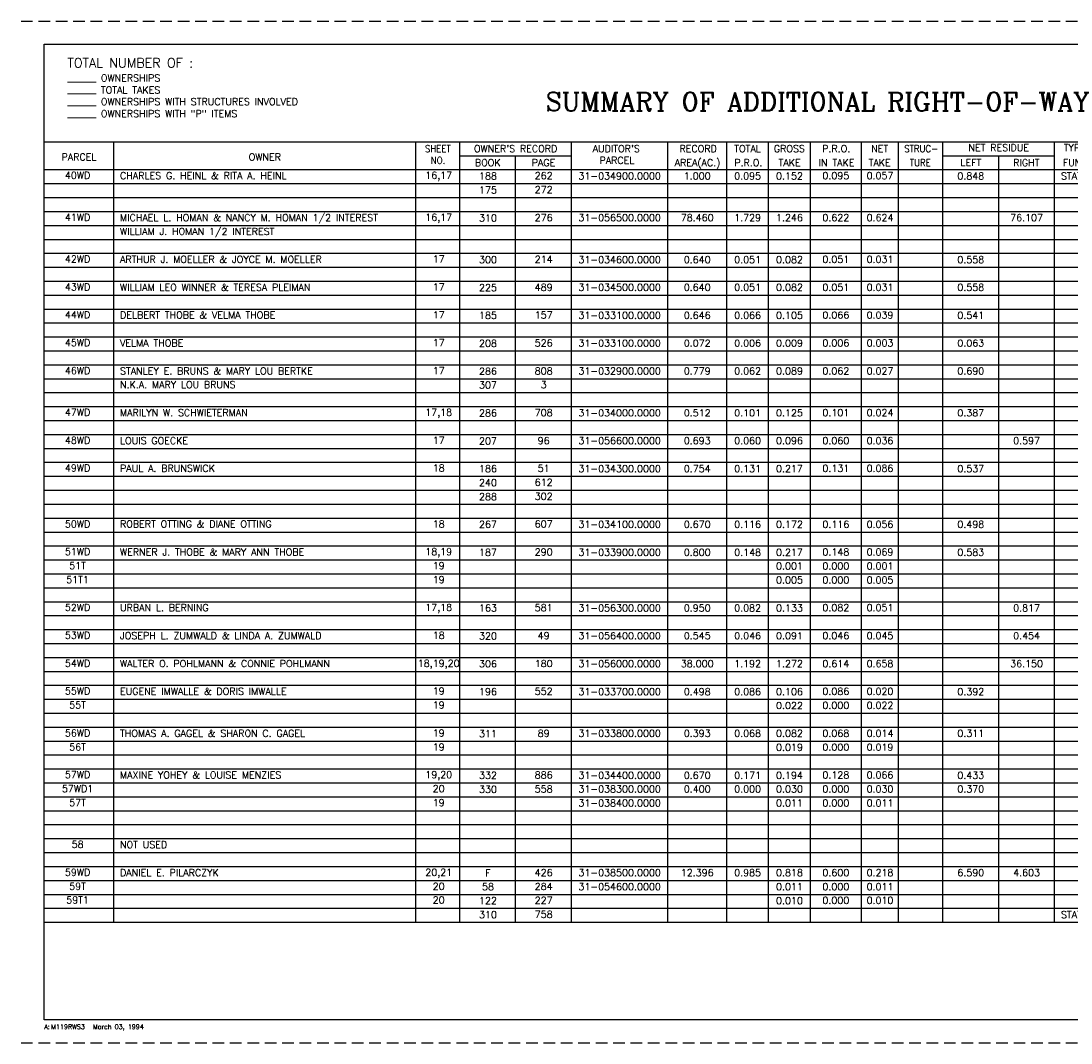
# Model space of a CAD drawing. Extents: x 0 to 34.5, y 0 to 22.
# Tile 1 of 2: x 0 to 22.6, y 0 to 22. Entities that reach past the tile are written whole.
import ezdxf
from ezdxf.enums import TextEntityAlignment as Align

# ---------------------------------------------------------------- set-up
doc = ezdxf.new("R2010")
doc.units = 0
doc.header["$LTSCALE"] = 0.5
doc.linetypes.add('DASHED', pattern=[0.75, 0.5, -0.25])
doc.layers.get('0').update_dxf_attribs({"linetype": 'CONTINUOUS'})
doc.layers.add('BORDER', color=4, linetype='CONTINUOUS')
doc.styles.add('COM8', font='ROMANS', dxfattribs={"width": 0.8})
doc.styles.add('COM9', font='ROMANS', dxfattribs={"width": 0.9})
doc.styles.add('COMPLEX', font='ROMANC')
doc.styles.get("Standard").update_dxf_attribs({"font": 'ROMANS'})

# ---------------------------------------------------------------- blocks, each defined once
blk = doc.blocks.new('DRAWNAME')
blk.add_text('A:', height=0.1).set_placement((0, 0))
for tag, p in [('DRAWNAME', (0.15, 0)), ('DRAWDATE', (1.05, 0))]:
    blk.add_attdef(tag, p, '', height=0.1)
blk = doc.blocks.new('SUM')
at = {"layer": 'BORDER'}
for p, q in [((1.5, -18.9), (1.5, -2.1)), ((8, -18.9), (8, -2.1)), ((8.95, -18.9), (8.95, -2.1)), ((11.35, -18.9), (11.35, -2.1)), ((13.426, -18.9), (13.426, -2.1)), ((14.696, -18.9), (14.696, -2.1)), ((15.596, -18.9), (15.596, -2.1)), ((16.496, -18.9), (16.496, -2.1)), ((17.596, -18.9), (17.596, -2.1)), ((18.396, -18.9), (18.396, -2.1)), ((19.346, -18.9), (19.346, -2.1)), ((21.753, -18.9), (21.753, -2.1)), ((22.603, -18.9), (22.603, -2.1)), ((31.401, -18.9), (31.401, -2.1)), ((8.95, -2.4), (11.35, -2.4)), ((10.15, -18.9), (10.15, -2.4)), ((19.353, -2.4), (21.753, -2.4)), ((20.553, -18.9), (20.553, -2.4)), ((31.401, -2.4), (33.5, -2.4)), ((32.501, -18.9), (32.501, -2.4))]:
    blk.add_line(p, q, dxfattribs=at)
at = {"layer": 'BORDER', "style": 'COM9', "width": 0.9}
for s, p in [('SHEET', (8.475, -2.323)), ('STRUC-', (18.882, -2.324))]:
    blk.add_text(s, height=0.15, dxfattribs=at).set_placement(p, align=Align.CENTER)
at = {"layer": 'BORDER'}
for s, p in [("OWNER'S RECORD", (10.15, -2.325)), ('RECORD', (14.081, -2.325)), ('TOTAL', (15.144, -2.325)), ('GROSS', (16.044, -2.325)), ('P.R.O.', (17.053, -2.325)), ('NET', (17.989, -2.325)), ('NET RESIDUE', (20.553, -2.3)), ('TYPE', (22.191, -2.3)), ('AS ACQUIRED', (32.454, -2.321)), ('PARCEL', (0.75, -2.5)), ('OWNER', (4.75, -2.5)), ('BOOK', (9.55, -2.625)), ('PAGE', (10.75, -2.625)), ('AREA(AC.)', (14.067, -2.625)), ('P.R.O.', (15.161, -2.625)), ('TAKE', (16.05, -2.625)), ('IN TAKE', (17.061, -2.625)), ('TAKE', (17.989, -2.625)), ('LEFT', (19.953, -2.621)), ('RIGHT', (21.147, -2.624)), ('FUND', (22.2, -2.624)), ('REMARKS & PERSONALTY', (27.063, -2.5)), ('BOOK', (31.955, -2.638)), ('PAGE', (32.999, -2.638))]:
    blk.add_text(s, height=0.15, dxfattribs=at).set_placement(p, align=Align.CENTER)
for s, p in [("AUDITOR'S ", (11.809, -2.324)), ('PARCEL', (11.956, -2.574))]:
    blk.add_text(s, height=0.15, dxfattribs=at).set_placement(p)
at = {"layer": 'BORDER', "style": 'COM9', "width": 0.9}
for s, p in [(' NO.', (8.231, -2.573)), ('TURE', (18.638, -2.625))]:
    blk.add_text(s, height=0.15, dxfattribs=at).set_placement(p)
blk = doc.blocks.new('PARCELM')
for tag, p in [('PAR', (0.718, 0.1)), ('SHN', (8.494, 0.1)), ('ORB', (9.554, 0.087)), ('ORP', (10.755, 0.094)), ('AP', (12.39, 0.09)), ('RECA', (14.061, 0.09)), ('TOPRO', (15.146, 0.09)), ('GRST', (16.046, 0.09)), ('PROTK', (17.046, 0.093)), ('NTTK', (17.996, 0.093)), ('STR', (18.871, 0.09)), ('NRL', (19.95, 0.09)), ('NRR', (21.153, 0.09)), ('TPF', (22.178, 0.09)), ('AAB', (31.951, 0.09)), ('AAP', (33.001, 0.09))]:
    blk.add_attdef(tag, text='', height=0.15).set_placement(p, align=Align.CENTER)
for tag, p in [('OWN', (1.632, 0.094)), ('REM', (22.714, 0.091))]:
    blk.add_attdef(tag, p, '', height=0.15)

msp = doc.modelspace()

# ---------------------------------------------------------------- linework, layer by layer
at = {"layer": 'BORDER', "linetype": 'DASHED'}
for p, q in [((0, 22), (34.5, 22)), ((0, 0), (34.5, 0))]:
    msp.add_line(p, q, dxfattribs=at)
at = {"layer": 'BORDER'}
for p, q in [((0.5, 21.5), (34, 21.5)), ((0.5, 0.5), (0.5, 21.5)), ((0.5, 19.4), (34, 19.4)), ((0.5, 18.8), (34, 18.8)), ((0.5, 18.5), (34, 18.5)), ((0.5, 18.2), (34, 18.2)), ((0.5, 17.9), (34, 17.9)), ((0.5, 17.6), (34, 17.6)), ((0.5, 17.3), (34, 17.3)), ((0.5, 17), (34, 17)), ((0.5, 16.7), (34, 16.7)), ((0.5, 16.4), (34, 16.4)), ((0.5, 16.1), (34, 16.1)), ((0.5, 15.8), (34, 15.8)), ((0.5, 15.5), (34, 15.5)), ((0.5, 15.2), (34, 15.2)), ((0.5, 14.9), (34, 14.9)), ((0.5, 14.6), (34, 14.6)), ((0.5, 14.3), (34, 14.3)), ((0.5, 14), (34, 14)), ((0.5, 13.7), (34, 13.7)), ((0.5, 13.4), (34, 13.4)), ((0.5, 13.1), (34, 13.1)), ((0.5, 12.8), (34, 12.8)), ((0.5, 12.5), (34, 12.5)), ((0.5, 12.2), (34, 12.2)), ((0.5, 11.9), (34, 11.9)), ((0.5, 11.6), (34, 11.6)), ((0.5, 11.3), (34, 11.3)), ((0.5, 11), (34, 11)), ((0.5, 10.7), (34, 10.7)), ((0.5, 10.4), (34, 10.4)), ((0.5, 10.1), (34, 10.1)), ((0.5, 9.8), (34, 9.8)), ((0.5, 9.5), (34, 9.5)), ((0.5, 9.2), (34, 9.2)), ((0.5, 8.9), (34, 8.9)), ((0.5, 8.6), (34, 8.6)), ((0.5, 8.3), (34, 8.3)), ((0.5, 8), (34, 8)), ((0.5, 7.7), (34, 7.7)), ((0.5, 7.4), (34, 7.4)), ((0.5, 7.1), (34, 7.1)), ((0.5, 6.8), (34, 6.8)), ((0.5, 6.5), (34, 6.5)), ((0.5, 6.2), (34, 6.2)), ((0.5, 5.9), (34, 5.9)), ((0.5, 5.6), (34, 5.6)), ((0.5, 5.3), (34, 5.3)), ((0.5, 5), (34, 5)), ((0.5, 4.7), (34, 4.7)), ((0.5, 4.4), (34, 4.4)), ((0.5, 4.1), (34, 4.1)), ((0.5, 3.8), (34, 3.8)), ((0.5, 3.5), (34, 3.5)), ((0.5, 3.2), (34, 3.2)), ((0.5, 2.9), (34, 2.9)), ((0.5, 2.6), (34, 2.6)), ((34, 0.5), (0.5, 0.5))]:
    msp.add_line(p, q, dxfattribs=at)

# ---------------------------------------------------------------- block references
msp.add_blockref('SUM', (0.5, 21.5))
for name, p, values in [('PARCELM', (0.5, 18.5), {'PAR': '40WD', 'OWN': 'CHARLES G. HEINL & RITA A. HEINL', 'SHN': '16,17', 'ORB': '188', 'ORP': '262', 'AP': '31-034900.0000', 'RECA': '1.000', 'TOPRO': '0.095', 'GRST': '0.152', 'PROTK': '0.095', 'NTTK': '0.057', 'NRL': '0.848', 'TPF': 'STATE'}), ('PARCELM', (0.5, 18.2), {'ORB': '175', 'ORP': '272'}), ('PARCELM', (0.5, 17.3), {'OWN': 'WILLIAM J. HOMAN 1/2 INTEREST'}), ('PARCELM', (0.5, 16.7), {'PAR': '42WD', 'OWN': 'ARTHUR J. MOELLER & JOYCE M. MOELLER', 'SHN': '17', 'ORB': '300', 'ORP': '214', 'AP': '31-034600.0000', 'RECA': '0.640', 'TOPRO': '0.051', 'GRST': '0.082', 'PROTK': '0.051', 'NTTK': '0.031', 'NRL': '0.558'}), ('PARCELM', (0.5, 16.1), {'PAR': '43WD', 'OWN': 'WILLIAM LEO WINNER & TERESA PLEIMAN', 'SHN': '17', 'ORB': '225', 'ORP': '489', 'AP': '31-034500.0000', 'RECA': '0.640', 'TOPRO': '0.051', 'GRST': '0.082', 'PROTK': '0.051', 'NTTK': '0.031', 'NRL': '0.558'}), ('PARCELM', (0.5, 15.5), {'PAR': '44WD', 'OWN': 'DELBERT THOBE & VELMA THOBE', 'SHN': '17', 'ORB': '185', 'ORP': '157', 'AP': '31-033100.0000', 'RECA': '0.646', 'TOPRO': '0.066', 'GRST': '0.105', 'PROTK': '0.066', 'NTTK': '0.039', 'NRL': '0.541'}), ('PARCELM', (0.5, 14.9), {'PAR': '45WD', 'OWN': 'VELMA THOBE', 'SHN': '17', 'ORB': '208', 'ORP': '526', 'AP': '31-033100.0000', 'RECA': '0.072', 'TOPRO': '0.006', 'GRST': '0.009', 'PROTK': '0.006', 'NTTK': '0.003', 'NRL': '0.063'}), ('PARCELM', (0.5, 14.3), {'PAR': '46WD', 'OWN': 'STANLEY E. BRUNS & MARY LOU BERTKE', 'SHN': '17', 'ORB': '286', 'ORP': '808', 'AP': '31-032900.0000', 'RECA': '0.779', 'TOPRO': '0.062', 'GRST': '0.089', 'PROTK': '0.062', 'NTTK': '0.027', 'NRL': '0.690'}), ('PARCELM', (0.5, 14), {'OWN': 'N.K.A. MARY LOU BRUNS', 'ORB': '307', 'ORP': '3'}), ('PARCELM', (0.5, 13.4), {'PAR': '47WD', 'OWN': 'MARILYN W. SCHWIETERMAN', 'SHN': '17,18', 'ORB': '286', 'ORP': '708', 'AP': '31-034000.0000', 'RECA': '0.512', 'TOPRO': '0.101', 'GRST': '0.125', 'PROTK': '0.101', 'NTTK': '0.024', 'NRL': '0.387'}), ('PARCELM', (0.5, 12.8), {'PAR': '48WD', 'OWN': 'LOUIS GOECKE', 'SHN': '17', 'ORB': '207', 'ORP': '96', 'AP': '31-056600.0000', 'RECA': '0.693', 'TOPRO': '0.060', 'GRST': '0.096', 'PROTK': '0.060', 'NTTK': '0.036', 'NRR': '0.597'}), ('PARCELM', (0.5, 12.2), {'PAR': '49WD', 'OWN': 'PAUL A. BRUNSWICK', 'SHN': '18', 'ORB': '186', 'ORP': '51', 'AP': '31-034300.0000', 'RECA': '0.754', 'TOPRO': '0.131', 'GRST': '0.217', 'PROTK': '0.131', 'NTTK': '0.086', 'NRL': '0.537'}), ('PARCELM', (0.5, 11.9), {'ORB': '240', 'ORP': '612'}), ('PARCELM', (0.5, 11.6), {'ORB': '288', 'ORP': '302'}), ('PARCELM', (0.5, 11), {'PAR': '50WD', 'OWN': 'ROBERT OTTING & DIANE OTTING', 'SHN': '18', 'ORB': '267', 'ORP': '607', 'AP': '31-034100.0000', 'RECA': '0.670', 'TOPRO': '0.116', 'GRST': '0.172', 'PROTK': '0.116', 'NTTK': '0.056', 'NRL': '0.498'}), ('PARCELM', (0.5, 10.4), {'PAR': '51WD', 'OWN': 'WERNER J. THOBE & MARY ANN THOBE', 'SHN': '18,19', 'ORB': '187', 'ORP': '290', 'AP': '31-033900.0000', 'RECA': '0.800', 'TOPRO': '0.148', 'GRST': '0.217', 'PROTK': '0.148', 'NTTK': '0.069', 'NRL': '0.583'}), ('PARCELM', (0.5, 10.1), {'PAR': '51T', 'SHN': '19', 'GRST': '0.001', 'PROTK': '0.000', 'NTTK': '0.001', 'REM': 'CONSTRUCT PIPE, GRADE & SEED.                         12 MONTHS'}), ('PARCELM', (0.5, 9.8), {'PAR': '51T1', 'SHN': '19', 'GRST': '0.005', 'PROTK': '0.000', 'NTTK': '0.005', 'REM': 'GRADE & SEED.                                         12 MONTHS                            '}), ('PARCELM', (0.5, 9.2), {'PAR': '52WD', 'OWN': 'URBAN L. BERNING', 'SHN': '17,18', 'ORB': '163', 'ORP': '581', 'AP': '31-056300.0000', 'RECA': '0.950', 'TOPRO': '0.082', 'GRST': '0.133', 'PROTK': '0.082', 'NTTK': '0.051', 'NRR': '0.817'}), ('PARCELM', (0.5, 8.6), {'PAR': '53WD', 'OWN': 'JOSEPH L. ZUMWALD & LINDA A. ZUMWALD', 'SHN': '18', 'ORB': '320', 'ORP': '49', 'AP': '31-056400.0000', 'RECA': '0.545', 'TOPRO': '0.046', 'GRST': '0.091', 'PROTK': '0.046', 'NTTK': '0.045', 'NRR': '0.454'}), ('PARCELM', (0.5, 8), {'PAR': '54WD', 'OWN': 'WALTER O. POHLMANN & CONNIE POHLMANN', 'SHN': '18,19,20', 'ORB': '306', 'ORP': '180', 'AP': '31-056000.0000', 'RECA': '38.000', 'TOPRO': '1.192', 'GRST': '1.272', 'PROTK': '0.614', 'NTTK': '0.658', 'NRR': '36.150'}), ('PARCELM', (0.5, 7.4), {'PAR': '55WD', 'OWN': 'EUGENE IMWALLE & DORIS IMWALLE', 'SHN': '19', 'ORB': '196', 'ORP': '552', 'AP': '31-033700.0000', 'RECA': '0.498', 'TOPRO': '0.086', 'GRST': '0.106', 'PROTK': '0.086', 'NTTK': '0.020', 'NRL': '0.392'}), ('PARCELM', (0.5, 7.1), {'PAR': '55T', 'SHN': '19', 'GRST': '0.022', 'PROTK': '0.000', 'NTTK': '0.022', 'REM': 'CONSTRUCT DRIVE, GRADE & SEED.                        12 MONTHS'}), ('PARCELM', (0.5, 6.5), {'PAR': '56WD', 'OWN': 'THOMAS A. GAGEL & SHARON C. GAGEL', 'SHN': '19', 'ORB': '311', 'ORP': '89', 'AP': '31-033800.0000', 'RECA': '0.393', 'TOPRO': '0.068', 'GRST': '0.082', 'PROTK': '0.068', 'NTTK': '0.014', 'NRL': '0.311'}), ('PARCELM', (0.5, 6.2), {'PAR': '56T', 'SHN': '19', 'GRST': '0.019', 'PROTK': '0.000', 'NTTK': '0.019', 'REM': 'CONSTRUCT DRIVE, WALK, GRADE & SEED.                  12 MONTHS'}), ('PARCELM', (0.5, 5), {'PAR': '57T', 'SHN': '19', 'AP': '31-038400.0000', 'GRST': '0.011', 'PROTK': '0.000', 'NTTK': '0.011', 'REM': 'GRADE & SEED.                                         12 MONTHS'}), ('PARCELM', (0.5, 4.1), {'PAR': '58', 'OWN': 'NOT USED'}), ('PARCELM', (0.5, 3.5), {'PAR': '59WD', 'OWN': 'DANIEL E. PILARCZYK', 'SHN': '20,21', 'ORB': 'F', 'ORP': '426', 'AP': '31-038500.0000', 'RECA': '12.396', 'TOPRO': '0.985', 'GRST': '0.818', 'PROTK': '0.600', 'NTTK': '0.218', 'NRL': '6.590', 'NRR': '4.603'}), ('PARCELM', (0.5, 3.2), {'PAR': '59T', 'SHN': '20', 'ORB': '58', 'ORP': '284', 'AP': '31-054600.0000', 'GRST': '0.011', 'PROTK': '0.000', 'NTTK': '0.011', 'REM': 'CONSTRUCT DRIVE, GRADE & SEED.                        12 MONTHS'}), ('PARCELM', (0.5, 2.9), {'PAR': '59T1', 'SHN': '20', 'ORB': '122', 'ORP': '227', 'GRST': '0.010', 'PROTK': '0.000', 'NTTK': '0.010', 'REM': 'CONSTRUCT WALK, GRADE & SEED.                        12 MONTHS'}), ('PARCELM', (0.5, 2.6), {'ORB': '310', 'ORP': '758', 'TPF': 'STATE'}), ('DRAWNAME', (0.5, 0.3), {'DRAWNAME': 'M119RWS3', 'DRAWDATE': 'March 03, 1994'})]:
    msp.add_blockref(name, p).add_auto_attribs(values)
ref = msp.add_blockref('PARCELM', (0.5, 17.6))
ref.add_attrib('PAR', '41WD', dxfattribs={"height": 0.15}).set_placement((1.218, 17.7), align=Align.CENTER)
ref.add_attrib('OWN', 'MICHAEL L. HOMAN & NANCY M. HOMAN 1/2 INTEREST', (2.132, 17.694), dxfattribs={"height": 0.15})
ref.add_attrib('SHN', '16,17', dxfattribs={"height": 0.15}).set_placement((8.994, 17.7), align=Align.CENTER)
ref.add_attrib('ORB', '310', dxfattribs={"height": 0.15}).set_placement((10.054, 17.687), align=Align.CENTER)
ref.add_attrib('ORP', '276', dxfattribs={"height": 0.15}).set_placement((11.255, 17.694), align=Align.CENTER)
ref.add_attrib('AP', '31-056500.0000', dxfattribs={"height": 0.15}).set_placement((12.89, 17.69), align=Align.CENTER)
ref.add_attrib('RECA', '78.460', dxfattribs={"height": 0.15}).set_placement((14.561, 17.69), align=Align.CENTER)
ref.add_attrib('TOPRO', '1.729', dxfattribs={"height": 0.15}).set_placement((15.646, 17.69), align=Align.CENTER)
ref.add_attrib('GRST', '1.246', dxfattribs={"height": 0.15}).set_placement((16.546, 17.69), align=Align.CENTER)
ref.add_attrib('PROTK', '0.622', dxfattribs={"height": 0.15}).set_placement((17.546, 17.693), align=Align.CENTER)
ref.add_attrib('NTTK', '0.624', dxfattribs={"height": 0.15}).set_placement((18.496, 17.693), align=Align.CENTER)
ref.add_attrib('NRR', '76.107', dxfattribs={"height": 0.15}).set_placement((21.653, 17.69), align=Align.CENTER)
ref.add_attrib('AAB', '332', dxfattribs={"height": 0.15}).set_placement((32.451, 17.69), align=Align.CENTER)
ref.add_attrib('AAP', '158-163', dxfattribs={"height": 0.15, "style": 'COM8', "width": 0.8}).set_placement((33.501, 17.69), align=Align.CENTER)
ref = msp.add_blockref('PARCELM', (0.5, 5.6))
ref.add_attrib('PAR', '57WD', dxfattribs={"height": 0.15}).set_placement((1.218, 5.7), align=Align.CENTER)
ref.add_attrib('OWN', 'MAXINE YOHEY & LOUISE MENZIES', (2.132, 5.694), dxfattribs={"height": 0.15})
ref.add_attrib('SHN', '19,20', dxfattribs={"height": 0.15}).set_placement((8.994, 5.7), align=Align.CENTER)
ref.add_attrib('ORB', '332', dxfattribs={"height": 0.15}).set_placement((10.054, 5.687), align=Align.CENTER)
ref.add_attrib('ORP', '886', dxfattribs={"height": 0.15}).set_placement((11.255, 5.694), align=Align.CENTER)
ref.add_attrib('AP', '31-034400.0000', dxfattribs={"height": 0.15}).set_placement((12.89, 5.69), align=Align.CENTER)
ref.add_attrib('RECA', '0.670', dxfattribs={"height": 0.15}).set_placement((14.561, 5.69), align=Align.CENTER)
ref.add_attrib('TOPRO', '0.171', dxfattribs={"height": 0.15}).set_placement((15.646, 5.69), align=Align.CENTER)
ref.add_attrib('GRST', '0.194', dxfattribs={"height": 0.15}).set_placement((16.546, 5.69), align=Align.CENTER)
ref.add_attrib('PROTK', '0.128', dxfattribs={"height": 0.15}).set_placement((17.546, 5.693), align=Align.CENTER)
ref.add_attrib('NTTK', '0.066', dxfattribs={"height": 0.15}).set_placement((18.496, 5.693), align=Align.CENTER)
ref.add_attrib('NRL', '0.433', dxfattribs={"height": 0.15}).set_placement((20.45, 5.69), align=Align.CENTER)
ref.add_attrib('AAB', '333', dxfattribs={"height": 0.15}).set_placement((32.451, 5.69), align=Align.CENTER)
ref.add_attrib('AAP', '239-246', dxfattribs={"height": 0.15, "style": 'COM8', "width": 0.8}).set_placement((33.501, 5.69), align=Align.CENTER)
ref = msp.add_blockref('PARCELM', (0.5, 5.3))
ref.add_attrib('PAR', '57WD1', dxfattribs={"height": 0.15}).set_placement((1.218, 5.4), align=Align.CENTER)
ref.add_attrib('SHN', '20', dxfattribs={"height": 0.15}).set_placement((8.994, 5.4), align=Align.CENTER)
ref.add_attrib('ORB', '330', dxfattribs={"height": 0.15}).set_placement((10.054, 5.387), align=Align.CENTER)
ref.add_attrib('ORP', '558', dxfattribs={"height": 0.15}).set_placement((11.255, 5.394), align=Align.CENTER)
ref.add_attrib('AP', '31-038300.0000', dxfattribs={"height": 0.15}).set_placement((12.89, 5.39), align=Align.CENTER)
ref.add_attrib('RECA', '0.400', dxfattribs={"height": 0.15}).set_placement((14.561, 5.39), align=Align.CENTER)
ref.add_attrib('TOPRO', '0.000', dxfattribs={"height": 0.15}).set_placement((15.646, 5.39), align=Align.CENTER)
ref.add_attrib('GRST', '0.030', dxfattribs={"height": 0.15}).set_placement((16.546, 5.39), align=Align.CENTER)
ref.add_attrib('PROTK', '0.000', dxfattribs={"height": 0.15}).set_placement((17.546, 5.393), align=Align.CENTER)
ref.add_attrib('NTTK', '0.030', dxfattribs={"height": 0.15}).set_placement((18.496, 5.393), align=Align.CENTER)
ref.add_attrib('NRL', '0.370', dxfattribs={"height": 0.15}).set_placement((20.45, 5.39), align=Align.CENTER)
ref.add_attrib('AAB', '333', dxfattribs={"height": 0.15}).set_placement((32.451, 5.39), align=Align.CENTER)
ref.add_attrib('AAP', '239-246', dxfattribs={"height": 0.15, "style": 'COM8', "width": 0.8}).set_placement((33.501, 5.39), align=Align.CENTER)

# ---------------------------------------------------------------- texts
for s, height, p in [('TOTAL NUMBER OF :', 0.2, (1, 21)), ('______ OWNERSHIPS', 0.15, (1, 20.7)), ('______ TOTAL TAKES', 0.15, (1, 20.443)), ('______ OWNERSHIPS WITH STRUCTURES INVOLVED', 0.15, (1, 20.186)), ('______ OWNERSHIPS WITH "P" ITEMS', 0.15, (1, 19.929))]:
    msp.add_text(s, height=height, dxfattribs=at).set_placement(p)
at = {"layer": 'BORDER', "style": 'COMPLEX'}
msp.add_text('SUMMARY OF ADDITIONAL RIGHT-OF-WAY', height=0.4, dxfattribs=at).set_placement((17.239, 20.063), align=Align.CENTER)

doc.saveas('drawing.dxf')
